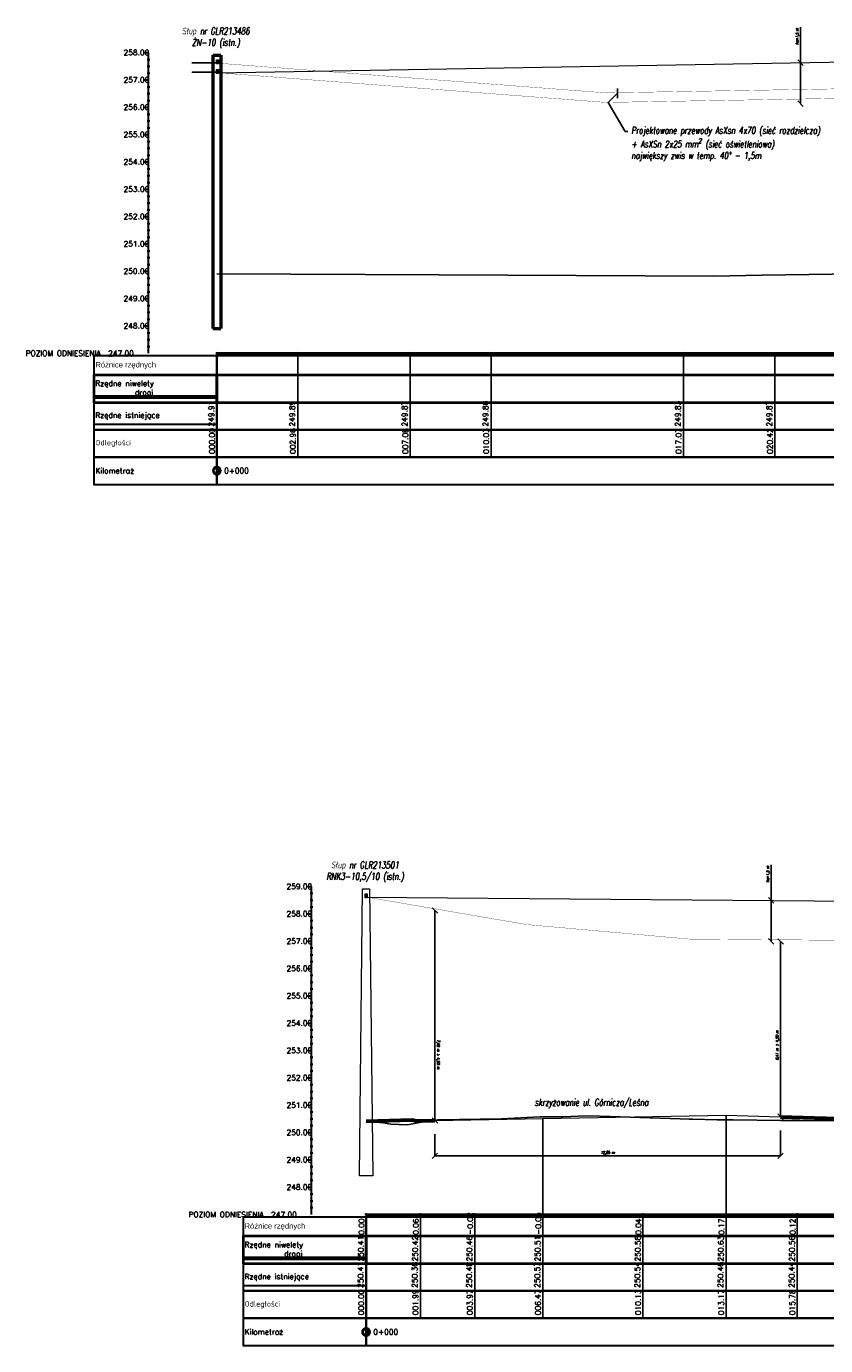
# Model space of a CAD drawing. Header units: metres. Extents: x 6535164 to 6537212, y 5563307 to 5565590.
# Tile 11 of 24: x 6537109 to 6537138, y 5563566 to 5563614. Entities that reach past the tile are written whole.
import ezdxf
from ezdxf import colors
from ezdxf.entities.mleader import LeaderData, LeaderLine
from ezdxf.lldxf.tags import DXFTag
from ezdxf.math import Vec2, Vec3

# ---------------------------------------------------------------- set-up
doc = ezdxf.new("R2010")
doc.units = ezdxf.units.M
doc.linetypes.add('CIĄGłA', pattern=[0])
for name, color, linetype in [('C-DROGI-PROFILE', 7, 'Continuous'), ('C-DROGI-PROFILE-ETYKIETY', 7, 'Continuous'), ('C-DROGI-PROFILE-WIDOKI', 7, 'Continuous'), ('C-DROGI-PROFILE-WIDOKI-ETYKIETY', 7, 'Continuous'), ('ELE TD', 7, 'Continuous'), ('SCHEMATY_ELE', 7, 'Continuous')]:
    doc.layers.add(name, color=color, linetype=linetype)
doc.layers.add('ELE', color=7, linetype='Continuous', lineweight=35)
doc.styles.add('MtXpl_Microsoft_Sans', font='micross.ttf')
doc.styles.add('Romans_0.9', font='romans.shx', dxfattribs={"width": 0.75, "oblique": 9, "height": 0.1})
doc.styles.get("Standard").update_dxf_attribs({"font": 'simplex.shx'})
tags = doc.linetypes.add('AsXSn 4x25', pattern='A,10,-1.5,["4x25",Standard,S=0.75,R=0,X=-1.15,Y=-0.375],-1.5', length=13).pattern_tags.tags
tags[6] = DXFTag(74, 10)
doc.dimstyles.new('ISO-25', dxfattribs={"dimtxt": 2.5, "dimasz": 2.5, "dimexe": 1.25, "dimexo": 0.625, "dimtad": 1, "dimtxsty": 'Standard', "dimcen": 2.5, "dimadec": 0, "dimazin": 0, "dimtfac": 1, "dimtmove": 0, "dimatfit": 3, "dimfxl": 1, "dimarcsym": 0})

# ---------------------------------------------------------------- blocks, each defined once
blk = doc.blocks.new('_OBLIQUE')
at = {"color": 0, "linetype": 'ByBlock', "lineweight": -2}
for p, q in [((-0.5, -0.5), (0.5, 0.5)), ((0, 0), (0, 0))]:
    blk.add_line(p, q, dxfattribs=at)
blk = doc.blocks.new('*D132')
at = {"layer": 'Defpoints', "color": 0, "linetype": 'Continuous', "lineweight": 50, "transparency": 16777216}
for p in [(6537137.224, 5563612.863), (6537137.235, 5563612.863), (6537137.224, 5563611.363)]:
    blk.add_point(p, dxfattribs=at)
at = {"layer": 'ELE TD', "color": 0, "linetype": 'Continuous', "lineweight": -2, "transparency": 16777216}
for p, q in [((6537137.235, 5563612.863), (6537137.235, 5563614.16)), ((6537137.224, 5563612.863), (6537137.235, 5563612.863)), ((6537137.235, 5563611.363), (6537137.235, 5563612.863))]:
    blk.add_line(p, q, dxfattribs=at)
at = {"layer": 'ELE TD', "color": 0, "linetype": 'Continuous', "lineweight": -2, "transparency": 16777216, "xscale": 0.2, "yscale": 0.2, "zscale": 0.2}
for p, rotation in [((6537137.235, 5563612.863), 90), ((6537137.235, 5563611.363), 270)]:
    blk.add_blockref('_OBLIQUE', p, dxfattribs=dict(at, rotation=rotation))
at = {"layer": 'ELE TD', "color": 0, "linetype": 'Continuous', "lineweight": 18, "transparency": 16777216, "insert": (6537137.126, 5563613.825), "char_height": 0.1, "attachment_point": 5, "rotation": 90, "style": 'Romans_0.9'}
blk.add_mtext('f{\\H0.7x;\\S^ 40;}=1,5 m', dxfattribs=at)
blk = doc.blocks.new('*D133')
at = {"layer": 'Defpoints', "color": 0, "linetype": 'Continuous', "lineweight": 50, "transparency": 16777216}
for p in [(6537136.151, 5563582.211), (6537136.162, 5563582.211), (6537136.151, 5563580.711)]:
    blk.add_point(p, dxfattribs=at)
at = {"layer": 'ELE TD', "color": 0, "linetype": 'Continuous', "lineweight": -2, "transparency": 16777216}
for p, q in [((6537136.162, 5563582.211), (6537136.162, 5563583.507)), ((6537136.151, 5563582.211), (6537136.162, 5563582.211)), ((6537136.162, 5563580.711), (6537136.162, 5563582.211))]:
    blk.add_line(p, q, dxfattribs=at)
at = {"layer": 'ELE TD', "color": 0, "linetype": 'Continuous', "lineweight": -2, "transparency": 16777216, "xscale": 0.2, "yscale": 0.2, "zscale": 0.2}
for p, rotation in [((6537136.162, 5563582.211), 90), ((6537136.162, 5563580.711), 270)]:
    blk.add_blockref('_OBLIQUE', p, dxfattribs=dict(at, rotation=rotation))
at = {"layer": 'ELE TD', "color": 0, "linetype": 'Continuous', "lineweight": 18, "transparency": 16777216, "insert": (6537136.052, 5563583.172), "char_height": 0.1, "attachment_point": 5, "rotation": 90, "style": 'Romans_0.9'}
blk.add_mtext('f{\\H0.7x;\\S^ 40;}=1,5 m', dxfattribs=at)
blk = doc.blocks.new('*D134')
at = {"layer": 'Defpoints', "color": 0, "linetype": 'Continuous', "lineweight": 50, "transparency": 16777216}
for p in [(6537136.508, 5563580.707), (6537136.503, 5563574.294), (6537136.504, 5563574.294)]:
    blk.add_point(p, dxfattribs=at)
at = {"layer": 'ELE TD', "color": 0, "linetype": 'Continuous', "lineweight": -2, "transparency": 16777216}
for p, q in [((6537136.509, 5563580.707), (6537136.504, 5563574.294)), ((6537136.508, 5563580.707), (6537136.509, 5563580.707)), ((6537136.503, 5563574.294), (6537136.504, 5563574.294))]:
    blk.add_line(p, q, dxfattribs=at)
at = {"layer": 'ELE TD', "color": 0, "linetype": 'Continuous', "lineweight": -2, "transparency": 16777216, "xscale": 0.2, "yscale": 0.2, "zscale": 0.2}
for p, rotation in [((6537136.509, 5563580.707), 89.96115750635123), ((6537136.504, 5563574.294), 269.9611575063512)]:
    blk.add_blockref('_OBLIQUE', p, dxfattribs=dict(at, rotation=rotation))
at = {"layer": 'ELE TD', "color": 0, "linetype": 'Continuous', "lineweight": 18, "transparency": 16777216, "insert": (6537136.396, 5563576.912), "char_height": 0.1, "attachment_point": 5, "rotation": 89.9612, "style": 'Romans_0.9'}
blk.add_mtext('6,41 m > 4,50 m', dxfattribs=at)
blk = doc.blocks.new('*D135')
at = {"layer": 'Defpoints', "color": 0, "linetype": 'Continuous', "lineweight": 50, "transparency": 16777216}
for p in [(6537123.857, 5563581.841), (6537123.86, 5563581.841), (6537123.858, 5563574.153)]:
    blk.add_point(p, dxfattribs=at)
at = {"layer": 'ELE TD', "color": 0, "linetype": 'Continuous', "lineweight": -2, "transparency": 16777216}
for p, q in [((6537123.857, 5563581.841), (6537123.86, 5563581.841)), ((6537123.86, 5563574.153), (6537123.86, 5563581.841)), ((6537123.858, 5563574.153), (6537123.86, 5563574.153))]:
    blk.add_line(p, q, dxfattribs=at)
at = {"layer": 'ELE TD', "color": 0, "linetype": 'Continuous', "lineweight": -2, "transparency": 16777216, "xscale": 0.2, "yscale": 0.2, "zscale": 0.2}
for p, rotation in [((6537123.86, 5563581.841), 90.00217935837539), ((6537123.86, 5563574.153), 270.0021793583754)]:
    blk.add_blockref('_OBLIQUE', p, dxfattribs=dict(at, rotation=rotation))
at = {"layer": 'ELE TD', "color": 0, "linetype": 'Continuous', "lineweight": 18, "transparency": 16777216, "insert": (6537123.969, 5563576.566), "char_height": 0.1, "attachment_point": 5, "rotation": 270.0022, "style": 'Romans_0.9'}
blk.add_mtext('7,69 m > 4,50 m', dxfattribs=at)
blk = doc.blocks.new('*D136')
at = {"layer": 'Defpoints', "color": 0, "linetype": 'Continuous', "lineweight": 50, "transparency": 16777216}
for p in [(6537123.858, 5563574.153), (6537136.503, 5563574.294), (6537123.858, 5563572.861)]:
    blk.add_point(p, dxfattribs=at)
at = {"layer": 'ELE TD', "color": 0, "linetype": 'Continuous', "lineweight": -2, "transparency": 16777216}
for p, q in [((6537123.858, 5563573.653), (6537123.858, 5563572.861)), ((6537136.503, 5563573.794), (6537136.503, 5563572.861)), ((6537136.503, 5563572.861), (6537123.858, 5563572.861))]:
    blk.add_line(p, q, dxfattribs=at)
at = {"layer": 'ELE TD', "color": 0, "linetype": 'Continuous', "lineweight": -2, "transparency": 16777216, "xscale": 0.2, "yscale": 0.2, "zscale": 0.2, "rotation": 180}
blk.add_blockref('_OBLIQUE', (6537123.858, 5563572.861), dxfattribs=at)
at = {"layer": 'ELE TD', "color": 0, "linetype": 'Continuous', "lineweight": -2, "transparency": 16777216, "xscale": 0.2, "yscale": 0.2, "zscale": 0.2}
blk.add_blockref('_OBLIQUE', (6537136.503, 5563572.861), dxfattribs=at)
at = {"layer": 'ELE TD', "color": 0, "linetype": 'Continuous', "lineweight": 18, "transparency": 16777216, "insert": (6537130.181, 5563572.971), "char_height": 0.1, "attachment_point": 5, "style": 'Romans_0.9'}
blk.add_mtext('12,65 m', dxfattribs=at)

msp = doc.modelspace()

# ---------------------------------------------------------------- hatches: boundary and pattern name
at = {"linetype": 'ByBlock', "lineweight": -2}
for points in [[(6537115.879, 5563598.038), (6537115.879, 5563598.081, 0.414214), (6537115.729, 5563597.931, 0.414214), (6537115.879, 5563597.781), (6537115.879, 5563597.824, -0.414214), (6537115.772, 5563597.931, -0.414214)], [(6537115.879, 5563597.824, 0.414214), (6537115.986, 5563597.931, 0.414214), (6537115.879, 5563598.038)], [(6537121.34, 5563566.526), (6537121.34, 5563566.569, 0.414214), (6537121.19, 5563566.419, 0.414214), (6537121.34, 5563566.269), (6537121.34, 5563566.312, -0.414214), (6537121.233, 5563566.419, -0.414214)], [(6537121.34, 5563566.312, 0.414214), (6537121.447, 5563566.419, 0.414214), (6537121.34, 5563566.526)]]:
    msp.add_hatch(color=0, dxfattribs=at).paths.add_polyline_path(points)
at = {"layer": 'ELE', "lineweight": 18}
h = msp.add_hatch(color=7, dxfattribs=at)
h.dxf.hatch_style = 1
h.paths.add_polyline_path([(6537115.899, 5563612.944), (6537115.899, 5563612.934, 0.414214), (6537115.904, 5563612.939, 0.414214)])
h.paths.add_polyline_path([(6537115.899, 5563612.944, 0.414214), (6537115.894, 5563612.939, 0.414214), (6537115.899, 5563612.934)])
at = {"layer": 'ELE', "linetype": 'CIĄGłA', "lineweight": 18}
h = msp.add_hatch(color=7, dxfattribs=at)
h.dxf.hatch_style = 1
h.paths.add_polyline_path([(6537115.862, 5563612.849), (6537115.862, 5563612.859), (6537114.97, 5563612.859), (6537114.97, 5563612.849)])
h = msp.add_hatch(color=7, dxfattribs=at)
h.dxf.hatch_style = 1
h.paths.add_polyline_path([(6537115.862, 5563612.499), (6537115.862, 5563612.509), (6537114.97, 5563612.509), (6537114.97, 5563612.499)])
at = {"layer": 'ELE', "lineweight": 18}
h = msp.add_hatch(color=7, dxfattribs=at)
h.dxf.hatch_style = 1
h.paths.add_polyline_path([(6537115.899, 5563612.594), (6537115.899, 5563612.584, 0.414214), (6537115.904, 5563612.589, 0.414214)])
h.paths.add_polyline_path([(6537115.899, 5563612.594, 0.414214), (6537115.894, 5563612.589, 0.414214), (6537115.899, 5563612.584)])
h = msp.add_hatch(color=7, dxfattribs=at)
h.dxf.hatch_style = 1
h.paths.add_polyline_path([(6537121.34, 5563582.432), (6537121.34, 5563582.422, 0.414214), (6537121.345, 5563582.427, 0.414214)])
h.paths.add_polyline_path([(6537121.34, 5563582.432, 0.414214), (6537121.335, 5563582.427, 0.414214), (6537121.34, 5563582.422)])

# ---------------------------------------------------------------- linework, layer by layer
at = {"lineweight": 50}
for p, q in [((6537115.733, 5563613.139), (6537115.733, 5563603.139)), ((6537115.733, 5563613.139), (6537116.025, 5563613.139)), ((6537116.025, 5563613.139), (6537116.025, 5563603.139)), ((6537115.733, 5563603.139), (6537116.025, 5563603.139))]:
    msp.add_line(p, q, dxfattribs=at)
at = {"color": 0, "linetype": 'ByBlock', "lineweight": -2}
for p, q in [((6537115.879, 5563598.038), (6537115.879, 5563598.081)), ((6537115.879, 5563598.038), (6537115.879, 5563597.824)), ((6537115.879, 5563597.824), (6537115.879, 5563597.781)), ((6537121.34, 5563566.526), (6537121.34, 5563566.569)), ((6537121.34, 5563566.526), (6537121.34, 5563566.312)), ((6537121.34, 5563566.312), (6537121.34, 5563566.269))]:
    msp.add_line(p, q, dxfattribs=at)
for centre, radius in [((6537115.879, 5563597.931), 0.15), ((6537115.879, 5563597.931), 0.107), ((6537121.34, 5563566.419), 0.15), ((6537121.34, 5563566.419), 0.107)]:
    msp.add_circle(centre, radius, dxfattribs=at)
at = {"layer": 'C-DROGI-PROFILE', "color": 94, "linetype": 'Continuous', "lineweight": -3}
for p, q in [((6537135.829, 5563605.092), (6537149.03, 5563605.235)), ((6537115.879, 5563605.141), (6537124.016, 5563605.099)), ((6537124.016, 5563605.099), (6537134.051, 5563605.054)), ((6537134.051, 5563605.054), (6537135.829, 5563605.092)), ((6537128.556, 5563574.287), (6537129.118, 5563574.31)), ((6537129.118, 5563574.31), (6537129.544, 5563574.321)), ((6537129.544, 5563574.321), (6537132.828, 5563574.219)), ((6537121.34, 5563574.127), (6537121.961, 5563574.067)), ((6537121.961, 5563574.067), (6537122.24, 5563574.018)), ((6537122.24, 5563574.018), (6537122.856, 5563573.996)), ((6537122.856, 5563573.996), (6537123.373, 5563574.089)), ((6537123.373, 5563574.089), (6537123.659, 5563574.151)), ((6537123.659, 5563574.151), (6537123.774, 5563574.17)), ((6537123.774, 5563574.17), (6537123.865, 5563574.174)), ((6537123.865, 5563574.174), (6537123.964, 5563574.176)), ((6537123.964, 5563574.176), (6537126.292, 5563574.216)), ((6537126.292, 5563574.216), (6537127.695, 5563574.285)), ((6537127.695, 5563574.285), (6537128.556, 5563574.287)), ((6537132.828, 5563574.219), (6537133.157, 5563574.207)), ((6537133.157, 5563574.207), (6537133.293, 5563574.204)), ((6537133.293, 5563574.204), (6537134.191, 5563574.186)), ((6537134.191, 5563574.186), (6537134.762, 5563574.175)), ((6537134.762, 5563574.175), (6537134.771, 5563574.175)), ((6537134.771, 5563574.175), (6537136.511, 5563574.158)), ((6537136.511, 5563574.158), (6537137.206, 5563574.157)), ((6537137.206, 5563574.157), (6537140.189, 5563574.144))]:
    msp.add_line(p, q, dxfattribs=at)
at = {"layer": 'C-DROGI-PROFILE', "color": 10, "linetype": 'Continuous', "lineweight": 60}
for p, q in [((6537121.34, 5563574.127), (6537123.03, 5563574.18)), ((6537123.03, 5563574.18), (6537123.18, 5563574.139)), ((6537123.18, 5563574.139), (6537123.858, 5563574.153)), ((6537136.503, 5563574.294), (6537139.7, 5563574.198))]:
    msp.add_line(p, q, dxfattribs=at)
at = {"layer": 'C-DROGI-PROFILE-ETYKIETY', "color": 8, "linetype": 'Continuous', "lineweight": -3}
for p, q in [((6537134.511, 5563574.354), (6537134.511, 5563570.719)), ((6537127.807, 5563574.232), (6537127.807, 5563570.719))]:
    msp.add_line(p, q, dxfattribs=at)
at = {"layer": 'C-DROGI-PROFILE-WIDOKI', "color": 7, "linetype": 'Continuous', "lineweight": 30}
for p, q in [((6537113.23, 5563613.231), (6537113.38, 5563613.231)), ((6537113.33, 5563612.981), (6537113.43, 5563612.981)), ((6537113.38, 5563602.231), (6537113.38, 5563613.231)), ((6537113.33, 5563612.731), (6537113.43, 5563612.731)), ((6537113.33, 5563612.481), (6537113.43, 5563612.481)), ((6537113.23, 5563612.231), (6537113.38, 5563612.231)), ((6537113.33, 5563611.981), (6537113.43, 5563611.981)), ((6537113.33, 5563611.731), (6537113.43, 5563611.731)), ((6537113.33, 5563611.481), (6537113.43, 5563611.481)), ((6537113.23, 5563611.231), (6537113.38, 5563611.231)), ((6537113.33, 5563610.981), (6537113.43, 5563610.981)), ((6537113.33, 5563610.731), (6537113.43, 5563610.731)), ((6537113.23, 5563610.231), (6537113.38, 5563610.231)), ((6537113.33, 5563610.481), (6537113.43, 5563610.481)), ((6537113.33, 5563609.981), (6537113.43, 5563609.981)), ((6537113.33, 5563609.731), (6537113.43, 5563609.731)), ((6537113.23, 5563609.231), (6537113.38, 5563609.231)), ((6537113.33, 5563609.481), (6537113.43, 5563609.481)), ((6537113.33, 5563608.981), (6537113.43, 5563608.981)), ((6537113.33, 5563608.731), (6537113.43, 5563608.731)), ((6537113.23, 5563608.231), (6537113.38, 5563608.231)), ((6537113.33, 5563608.481), (6537113.43, 5563608.481)), ((6537113.33, 5563607.981), (6537113.43, 5563607.981)), ((6537113.33, 5563607.731), (6537113.43, 5563607.731)), ((6537113.23, 5563607.231), (6537113.38, 5563607.231)), ((6537113.33, 5563607.481), (6537113.43, 5563607.481)), ((6537113.33, 5563606.981), (6537113.43, 5563606.981)), ((6537113.33, 5563606.731), (6537113.43, 5563606.731)), ((6537113.23, 5563606.231), (6537113.38, 5563606.231)), ((6537113.33, 5563606.481), (6537113.43, 5563606.481)), ((6537113.33, 5563605.981), (6537113.43, 5563605.981)), ((6537113.33, 5563605.731), (6537113.43, 5563605.731)), ((6537113.23, 5563605.231), (6537113.38, 5563605.231)), ((6537113.33, 5563605.481), (6537113.43, 5563605.481)), ((6537113.33, 5563604.981), (6537113.43, 5563604.981)), ((6537113.33, 5563604.731), (6537113.43, 5563604.731)), ((6537113.23, 5563604.231), (6537113.38, 5563604.231)), ((6537113.33, 5563604.481), (6537113.43, 5563604.481)), ((6537113.33, 5563603.981), (6537113.43, 5563603.981)), ((6537113.33, 5563603.731), (6537113.43, 5563603.731)), ((6537113.33, 5563603.481), (6537113.43, 5563603.481)), ((6537113.23, 5563603.231), (6537113.38, 5563603.231)), ((6537113.33, 5563602.981), (6537113.43, 5563602.981)), ((6537113.33, 5563602.731), (6537113.43, 5563602.731)), ((6537113.33, 5563602.481), (6537113.43, 5563602.481)), ((6537115.879, 5563601.431), (6537115.879, 5563602.131)), ((6537115.879, 5563599.431), (6537115.879, 5563600.431)), ((6537115.879, 5563598.431), (6537115.879, 5563599.431)), ((6537115.879, 5563597.431), (6537115.879, 5563598.431)), ((6537119.193, 5563582.719), (6537119.343, 5563582.719)), ((6537119.343, 5563570.719), (6537119.343, 5563582.719)), ((6537119.293, 5563582.469), (6537119.393, 5563582.469)), ((6537119.293, 5563582.219), (6537119.393, 5563582.219)), ((6537119.193, 5563581.719), (6537119.343, 5563581.719)), ((6537119.293, 5563581.969), (6537119.393, 5563581.969)), ((6537119.293, 5563581.469), (6537119.393, 5563581.469)), ((6537119.293, 5563581.219), (6537119.393, 5563581.219)), ((6537119.193, 5563580.719), (6537119.343, 5563580.719)), ((6537119.293, 5563580.969), (6537119.393, 5563580.969)), ((6537119.293, 5563580.469), (6537119.393, 5563580.469)), ((6537119.293, 5563580.219), (6537119.393, 5563580.219)), ((6537119.193, 5563579.719), (6537119.343, 5563579.719)), ((6537119.293, 5563579.969), (6537119.393, 5563579.969)), ((6537119.293, 5563579.469), (6537119.393, 5563579.469)), ((6537119.293, 5563579.219), (6537119.393, 5563579.219)), ((6537119.193, 5563578.719), (6537119.343, 5563578.719)), ((6537119.293, 5563578.969), (6537119.393, 5563578.969)), ((6537119.293, 5563578.469), (6537119.393, 5563578.469)), ((6537119.293, 5563578.219), (6537119.393, 5563578.219)), ((6537119.193, 5563577.719), (6537119.343, 5563577.719)), ((6537119.293, 5563577.969), (6537119.393, 5563577.969)), ((6537119.293, 5563577.469), (6537119.393, 5563577.469)), ((6537119.293, 5563577.219), (6537119.393, 5563577.219)), ((6537119.193, 5563576.719), (6537119.343, 5563576.719)), ((6537119.293, 5563576.969), (6537119.393, 5563576.969)), ((6537119.293, 5563576.469), (6537119.393, 5563576.469)), ((6537119.293, 5563576.219), (6537119.393, 5563576.219)), ((6537119.293, 5563575.969), (6537119.393, 5563575.969)), ((6537119.193, 5563575.719), (6537119.343, 5563575.719)), ((6537119.293, 5563575.469), (6537119.393, 5563575.469)), ((6537119.293, 5563575.219), (6537119.393, 5563575.219)), ((6537119.293, 5563574.969), (6537119.393, 5563574.969)), ((6537119.193, 5563574.719), (6537119.343, 5563574.719)), ((6537119.293, 5563574.469), (6537119.393, 5563574.469)), ((6537119.293, 5563574.219), (6537119.393, 5563574.219)), ((6537119.293, 5563573.969), (6537119.393, 5563573.969)), ((6537119.193, 5563573.719), (6537119.343, 5563573.719)), ((6537119.293, 5563573.469), (6537119.393, 5563573.469)), ((6537119.293, 5563573.219), (6537119.393, 5563573.219)), ((6537119.293, 5563572.969), (6537119.393, 5563572.969)), ((6537119.193, 5563572.719), (6537119.343, 5563572.719)), ((6537119.293, 5563572.469), (6537119.393, 5563572.469)), ((6537119.293, 5563572.219), (6537119.393, 5563572.219)), ((6537119.293, 5563571.969), (6537119.393, 5563571.969)), ((6537119.193, 5563571.719), (6537119.343, 5563571.719)), ((6537119.293, 5563571.469), (6537119.393, 5563571.469)), ((6537119.293, 5563571.219), (6537119.393, 5563571.219)), ((6537119.293, 5563570.969), (6537119.393, 5563570.969)), ((6537121.34, 5563569.919), (6537121.34, 5563570.619)), ((6537121.34, 5563567.919), (6537121.34, 5563568.919)), ((6537121.34, 5563566.919), (6537121.34, 5563567.919)), ((6537121.34, 5563565.919), (6537121.34, 5563566.919))]:
    msp.add_line(p, q, dxfattribs=at)
at = {"layer": 'C-DROGI-PROFILE-WIDOKI', "color": 7, "linetype": 'Continuous', "lineweight": 40}
for p, q in [((6537115.879, 5563602.231), (6537158.549, 5563602.231)), ((6537121.34, 5563570.719), (6537150.962, 5563570.719))]:
    msp.add_line(p, q, dxfattribs=at)
at = {"layer": 'C-DROGI-PROFILE-WIDOKI', "color": 1, "linetype": 'Continuous', "lineweight": 30}
for p, q in [((6537115.879, 5563600.431), (6537115.879, 5563601.431)), ((6537121.34, 5563568.919), (6537121.34, 5563569.919))]:
    msp.add_line(p, q, dxfattribs=at)
at = {"layer": 'C-DROGI-PROFILE-WIDOKI', "color": 14, "linetype": 'Continuous', "lineweight": 60}
for p, q in [((6537111.379, 5563600.631), (6537115.879, 5563600.631)), ((6537116.84, 5563569.119), (6537121.34, 5563569.119))]:
    msp.add_line(p, q, dxfattribs=at)
at = {"layer": 'C-DROGI-PROFILE-WIDOKI', "color": 104, "linetype": 'Continuous', "lineweight": 30}
for p, q in [((6537111.379, 5563599.631), (6537115.879, 5563599.631)), ((6537116.84, 5563568.119), (6537121.34, 5563568.119))]:
    msp.add_line(p, q, dxfattribs=at)
at = {"layer": 'C-DROGI-PROFILE-WIDOKI', "color": 7, "linetype": 'Continuous', "lineweight": 30}
for points in [[(6537115.879, 5563601.431), (6537115.879, 5563602.131), (6537111.379, 5563602.131), (6537111.379, 5563601.431)], [(6537115.879, 5563601.431), (6537158.549, 5563601.431), (6537158.549, 5563602.131), (6537115.879, 5563602.131)], [(6537115.879, 5563599.431), (6537115.879, 5563600.431), (6537111.379, 5563600.431), (6537111.379, 5563599.431)], [(6537115.879, 5563599.431), (6537158.549, 5563599.431), (6537158.549, 5563600.431), (6537115.879, 5563600.431)], [(6537115.879, 5563598.431), (6537115.879, 5563599.431), (6537111.379, 5563599.431), (6537111.379, 5563598.431)], [(6537115.879, 5563598.431), (6537158.549, 5563598.431), (6537158.549, 5563599.431), (6537115.879, 5563599.431)], [(6537115.879, 5563597.431), (6537115.879, 5563598.431), (6537111.379, 5563598.431), (6537111.379, 5563597.431)], [(6537115.879, 5563597.431), (6537158.549, 5563597.431), (6537158.549, 5563598.431), (6537115.879, 5563598.431)], [(6537121.34, 5563569.919), (6537121.34, 5563570.619), (6537116.84, 5563570.619), (6537116.84, 5563569.919)], [(6537121.34, 5563569.919), (6537150.962, 5563569.919), (6537150.962, 5563570.619), (6537121.34, 5563570.619)], [(6537121.34, 5563567.919), (6537121.34, 5563568.919), (6537116.84, 5563568.919), (6537116.84, 5563567.919)], [(6537121.34, 5563567.919), (6537150.962, 5563567.919), (6537150.962, 5563568.919), (6537121.34, 5563568.919)], [(6537121.34, 5563566.919), (6537121.34, 5563567.919), (6537116.84, 5563567.919), (6537116.84, 5563566.919)], [(6537121.34, 5563566.919), (6537150.962, 5563566.919), (6537150.962, 5563567.919), (6537121.34, 5563567.919)], [(6537121.34, 5563565.919), (6537121.34, 5563566.919), (6537116.84, 5563566.919), (6537116.84, 5563565.919)], [(6537121.34, 5563565.919), (6537150.962, 5563565.919), (6537150.962, 5563566.919), (6537121.34, 5563566.919)]]:
    msp.add_3dface(points, dxfattribs=at)
at = {"layer": 'C-DROGI-PROFILE-WIDOKI', "color": 1, "linetype": 'Continuous', "lineweight": 40}
for points in [[(6537115.879, 5563600.431), (6537115.879, 5563601.431), (6537111.379, 5563601.431), (6537111.379, 5563600.431)], [(6537115.879, 5563600.431), (6537158.549, 5563600.431), (6537158.549, 5563601.431), (6537115.879, 5563601.431)], [(6537121.34, 5563568.919), (6537121.34, 5563569.919), (6537116.84, 5563569.919), (6537116.84, 5563568.919)], [(6537121.34, 5563568.919), (6537150.962, 5563568.919), (6537150.962, 5563569.919), (6537121.34, 5563569.919)]]:
    msp.add_3dface(points, dxfattribs=at)
at = {"layer": 'C-DROGI-PROFILE-WIDOKI-ETYKIETY', "color": 7, "linetype": 'Continuous', "lineweight": -3}
for p, q in [((6537115.879, 5563602.131), (6537115.879, 5563599.431)), ((6537118.838, 5563602.131), (6537118.838, 5563599.431)), ((6537122.956, 5563602.131), (6537122.956, 5563599.431)), ((6537125.912, 5563602.131), (6537125.912, 5563599.431)), ((6537132.951, 5563602.131), (6537132.951, 5563599.431)), ((6537136.297, 5563602.131), (6537136.297, 5563599.431)), ((6537115.879, 5563598.431), (6537115.879, 5563599.431)), ((6537118.838, 5563598.431), (6537118.838, 5563599.431)), ((6537122.956, 5563598.431), (6537122.956, 5563599.431)), ((6537125.912, 5563598.431), (6537125.912, 5563599.431)), ((6537132.951, 5563598.431), (6537132.951, 5563599.431)), ((6537136.297, 5563598.431), (6537136.297, 5563599.431)), ((6537121.34, 5563570.619), (6537121.34, 5563567.919)), ((6537123.325, 5563570.619), (6537123.325, 5563567.919)), ((6537125.313, 5563570.619), (6537125.313, 5563567.919)), ((6537127.807, 5563570.619), (6537127.807, 5563567.919)), ((6537131.472, 5563570.619), (6537131.472, 5563567.919)), ((6537134.511, 5563570.619), (6537134.511, 5563567.919)), ((6537137.116, 5563570.619), (6537137.116, 5563567.919)), ((6537121.34, 5563566.919), (6537121.34, 5563567.919)), ((6537123.325, 5563566.919), (6537123.325, 5563567.919)), ((6537125.313, 5563566.919), (6537125.313, 5563567.919)), ((6537127.807, 5563566.919), (6537127.807, 5563567.919)), ((6537131.472, 5563566.919), (6537131.472, 5563567.919)), ((6537134.511, 5563566.919), (6537134.511, 5563567.919)), ((6537137.116, 5563566.919), (6537137.116, 5563567.919))]:
    msp.add_line(p, q, dxfattribs=at)
at = {"layer": 'C-DROGI-PROFILE-WIDOKI-ETYKIETY', "color": 6, "linetype": 'Continuous', "lineweight": -3}
for centre in [(6537115.879, 5563602.231), (6537118.838, 5563602.231), (6537122.956, 5563602.231), (6537125.912, 5563602.231), (6537132.951, 5563602.231), (6537136.297, 5563602.231), (6537121.34, 5563570.719), (6537123.325, 5563570.719), (6537125.313, 5563570.719), (6537127.807, 5563570.719), (6537131.472, 5563570.719), (6537134.511, 5563570.719), (6537137.116, 5563570.719)]:
    msp.add_circle(centre, 0.025, dxfattribs=at)
at = {"layer": 'ELE', "color": 7, "linetype": 'CIĄGłA', "lineweight": 18}
for points in [[(6537115.937, 5563612.964), (6537115.937, 5563612.814), (6537115.862, 5563612.814), (6537115.862, 5563612.964)], [(6537115.937, 5563612.614), (6537115.937, 5563612.464), (6537115.862, 5563612.464), (6537115.862, 5563612.614)], [(6537121.214, 5563582.627), (6537121.466, 5563582.627), (6537121.584, 5563572.127), (6537121.096, 5563572.127)], [(6537121.377, 5563582.452), (6537121.377, 5563582.302), (6537121.302, 5563582.302), (6537121.302, 5563582.452)]]:
    msp.add_lwpolyline(points, close=True, dxfattribs=at)
for points in [[(6537114.97, 5563612.874), (6537114.97, 5563612.834)], [(6537115.862, 5563612.859), (6537114.97, 5563612.859)], [(6537115.862, 5563612.849), (6537114.97, 5563612.849)], [(6537114.97, 5563612.524), (6537114.97, 5563612.484)], [(6537115.862, 5563612.509), (6537114.97, 5563612.509)], [(6537115.862, 5563612.499), (6537114.97, 5563612.499)]]:
    msp.add_lwpolyline(points, dxfattribs=at)
at = {"layer": 'ELE TD', "color": 252, "lineweight": 18}
msp.add_line((6537121.34, 5563582.332), (6537150.962, 5563582.089), dxfattribs=at)
at = {"layer": 'ELE TD', "color": 4, "lineweight": 18, "ltscale": 0.25, "const_width": 0.01}
for points in [[(6537115.899, 5563612.844, 0.07032), (6537158.549, 5563613.582)], [(6537121.34, 5563582.332, 0.10127), (6537150.962, 5563582.089)]]:
    msp.add_lwpolyline(points, format="xyb", dxfattribs=at)
at = {"layer": 'ELE TD', "color": 6, "lineweight": 18, "ltscale": 0.25, "const_width": 0.01}
msp.add_lwpolyline([(6537115.899, 5563612.494, 0.07032), (6537158.549, 5563613.232)], format="xyb", dxfattribs=at)
at = {"layer": 'ELE TD', "color": 252, "lineweight": 18}
msp.add_lwpolyline([(6537115.899, 5563612.494), (6537158.549, 5563613.232)], dxfattribs=at)
at = {"layer": 'ELE TD', "color": 7, "linetype": 'AsXSn 4x25', "lineweight": 35}
for points in [[(6537115.899, 5563612.964), (6537115.899, 5563612.844), (6537115.937, 5563612.844)], [(6537115.899, 5563612.614), (6537115.899, 5563612.494), (6537115.937, 5563612.494)], [(6537121.34, 5563582.452), (6537121.34, 5563582.332), (6537121.377, 5563582.332)]]:
    msp.add_lwpolyline(points, dxfattribs=at)
at = {"layer": 'ELE TD', "color": 5, "linetype": 'Continuous', "lineweight": 18, "flags": 128}
msp.add_lwpolyline([(6537123.858, 5563574.153), (6537127.807, 5563574.232), (6537134.511, 5563574.354), (6537136.503, 5563574.294)], dxfattribs=at)

# ---------------------------------------------------------------- texts
at = {"layer": 'C-DROGI-PROFILE-WIDOKI', "color": 7, "lineweight": 30}
for s, p in [('258.00', (6537112.464, 5563613.133)), ('257.00', (6537112.464, 5563612.133)), ('256.00', (6537112.464, 5563611.133)), ('255.00', (6537112.464, 5563610.133)), ('254.00', (6537112.464, 5563609.133)), ('253.00', (6537112.464, 5563608.133)), ('252.00', (6537112.464, 5563607.133)), ('251.00', (6537112.464, 5563606.133)), ('250.00', (6537112.464, 5563605.133)), ('249.00', (6537112.464, 5563604.133)), ('248.00', (6537112.464, 5563603.133)), ('POZIOM ODNIESIENIA  247.00', (6537108.881, 5563602.128)), ('Rzędne istniejące', (6537111.432, 5563599.861)), ('Odległości', (6537111.441, 5563598.859)), ('Kilometraż', (6537111.434, 5563597.833)), ('259.00', (6537118.427, 5563582.62)), ('258.00', (6537118.427, 5563581.62)), ('257.00', (6537118.427, 5563580.62)), ('256.00', (6537118.427, 5563579.62)), ('255.00', (6537118.427, 5563578.62)), ('254.00', (6537118.427, 5563577.62)), ('253.00', (6537118.427, 5563576.62)), ('252.00', (6537118.427, 5563575.62)), ('251.00', (6537118.427, 5563574.62)), ('250.00', (6537118.427, 5563573.62)), ('249.00', (6537118.427, 5563572.62)), ('248.00', (6537118.427, 5563571.62)), ('POZIOM ODNIESIENIA  247.00', (6537114.843, 5563570.616)), ('Rzędne istniejące', (6537116.893, 5563568.349)), ('Odległości', (6537116.901, 5563567.347)), ('Kilometraż', (6537116.894, 5563566.321))]:
    msp.add_text(s, height=0.2, dxfattribs=at).set_placement(p)
at = {"layer": 'C-DROGI-PROFILE-WIDOKI', "color": 7, "lineweight": 30, "style": 'MtXpl_Microsoft_Sans'}
for p in [(6537111.432, 5563601.709), (6537116.892, 5563570.197)]:
    msp.add_text('Różnice rzędnych', height=0.2, dxfattribs=at).set_placement(p)
at = {"layer": 'C-DROGI-PROFILE-WIDOKI', "color": 1, "lineweight": 30}
for s, p in [('Rzędne niwelety', (6537111.432, 5563601.027)), ('drogi', (6537112.878, 5563600.694)), ('Rzędne niwelety', (6537116.893, 5563569.515)), ('drogi', (6537118.338, 5563569.182))]:
    msp.add_text(s, height=0.2, dxfattribs=at).set_placement(p)
at = {"layer": 'C-DROGI-PROFILE-WIDOKI-ETYKIETY', "color": 7, "lineweight": 30}
for s, p in [('249.91', (6537115.776, 5563599.548)), ('249.89', (6537118.734, 5563599.548)), ('249.87', (6537122.852, 5563599.548)), ('249.86', (6537125.808, 5563599.548)), ('249.83', (6537132.848, 5563599.548)), ('249.87', (6537136.193, 5563599.548)), ('000.00', (6537115.801, 5563598.545)), ('002.96', (6537118.759, 5563598.545)), ('007.08', (6537122.877, 5563598.545)), ('010.03', (6537125.833, 5563598.545)), ('017.07', (6537132.873, 5563598.545)), ('020.42', (6537136.218, 5563598.545)), ('250.41', (6537121.236, 5563568.036)), ('250.36', (6537123.221, 5563568.036)), ('250.48', (6537125.21, 5563568.036)), ('250.57', (6537127.704, 5563568.036)), ('250.54', (6537131.369, 5563568.036)), ('250.46', (6537134.408, 5563568.036)), ('250.44', (6537137.012, 5563568.036)), ('000.00', (6537121.261, 5563567.033)), ('001.99', (6537123.246, 5563567.033)), ('003.97', (6537125.234, 5563567.033)), ('006.47', (6537127.729, 5563567.033)), ('010.13', (6537131.393, 5563567.033)), ('013.17', (6537134.432, 5563567.033)), ('015.78', (6537137.037, 5563567.033))]:
    msp.add_text(s, height=0.2, rotation=90, dxfattribs=at).set_placement(p)
for p in [(6537116.143, 5563597.833), (6537121.603, 5563566.32)]:
    msp.add_text('0+000', height=0.2, dxfattribs=at).set_placement(p)
at = {"layer": 'C-DROGI-PROFILE-WIDOKI-ETYKIETY', "color": 1, "lineweight": 30}
for s, p in [('0.00', (6537121.274, 5563569.97)), ('0.06', (6537123.259, 5563569.97)), ('-0.02', (6537125.247, 5563569.973)), ('-0.05', (6537127.741, 5563569.973)), ('0.04', (6537131.406, 5563569.97)), ('0.17', (6537134.445, 5563569.97)), ('0.12', (6537137.05, 5563569.97)), ('250.41', (6537121.249, 5563568.998)), ('250.42', (6537123.234, 5563568.998)), ('250.46', (6537125.222, 5563568.998)), ('250.51', (6537127.716, 5563568.998)), ('250.58', (6537131.381, 5563568.998)), ('250.63', (6537134.42, 5563568.998)), ('250.56', (6537137.025, 5563568.998))]:
    msp.add_text(s, height=0.2, rotation=90, dxfattribs=at).set_placement(p)
at = {"layer": 'ELE TD', "color": 7, "linetype": 'Continuous', "lineweight": 18, "char_height": 0.25, "width": 9.40416, "attachment_point": 8, "style": 'Romans_0.9'}
for s, insert in [('Słup nr GLR213486\\PŻN-10 (istn.)', (6537115.842, 5563613.394)), ('Słup nr GLR213501\\PRNK3-10,5/10 (istn.)', (6537121.302, 5563582.882))]:
    msp.add_mtext(s, dxfattribs=dict(at, insert=insert))
at = {"layer": 'SCHEMATY_ELE', "color": 7, "lineweight": 18, "insert": (6537129.587, 5563574.78), "char_height": 0.25, "attachment_point": 5, "style": 'Romans_0.9'}
msp.add_mtext_dynamic_manual_height_columns('skrzyżowanie ul. Górnicza/Leśna', width=7.84458, gutter_width=12.5, heights=[0], dxfattribs=at)

# ---------------------------------------------------------------- dimensions: what is measured, and where the dimension line sits
at = {"layer": 'ELE TD', "color": 7, "linetype": 'Continuous', "lineweight": 18}
dim = msp.add_linear_dim(base=(6537136.162, 5563582.211), p1=(6537136.151, 5563580.711), p2=(6537136.151, 5563582.211), angle=90, text='f{\\H0.7x;\\S^ 40;}=<>', dimstyle='ISO-25', override={"dimtxt": 0.25, "dimasz": 0.2, "dimexe": 0, "dimexo": 0, "dimgap": 0.05, "dimpost": ' m', "dimtxsty": 'Romans_0.9', "dimblk1": 'OBLIQUE', "dimblk2": 'OBLIQUE', "dimsah": 1, "dimse1": 1}, dxfattribs=at)
dim.commit()
dim.dimension.update_dxf_attribs({"geometry": '*D133', "text_midpoint": (6537136.162, 5563583.172), "dimtype": 161})
for base, p1, p2, angle, picture, middle in [((6537123.86, 5563581.841), (6537123.858, 5563574.153), (6537123.857, 5563581.841), 90.0022, '*D135', (6537123.86, 5563576.566)), ((6537136.504, 5563574.294), (6537136.508, 5563580.707), (6537136.503, 5563574.294), 269.9612, '*D134', (6537136.506, 5563576.912))]:
    dim = msp.add_linear_dim(base=base, p1=p1, p2=p2, angle=angle, dimstyle='ISO-25', override={"dimtxt": 0.25, "dimasz": 0.2, "dimexe": 0, "dimexo": 0, "dimgap": 0.05, "dimpost": ' m > 4,50 m', "dimtxsty": 'Romans_0.9', "dimblk1": 'OBLIQUE', "dimblk2": 'OBLIQUE', "dimsah": 1}, dxfattribs=at)
    dim.commit()
    dim.dimension.update_dxf_attribs({"geometry": picture, "text_midpoint": middle, "dimtype": 161})
dim = msp.add_linear_dim(base=(6537123.8576, 5563572.8613), p1=(6537136.5034, 5563574.2942), p2=(6537123.8576, 5563574.1528), dimstyle='ISO-25', override={"dimtxt": 0.25, "dimasz": 0.2, "dimexe": 0, "dimexo": 0.5, "dimgap": 0.05, "dimpost": ' m', "dimtxsty": 'Romans_0.9', "dimblk1": 'OBLIQUE', "dimblk2": 'OBLIQUE', "dimsah": 1}, dxfattribs=at)
dim.commit()
dim.dimension.update_dxf_attribs({"geometry": '*D136', "text_midpoint": (6537130.1805, 5563572.8613), "dimtype": 160})

# ---------------------------------------------------------------- next in the draw order: leaders
ml = msp.add_multileader_mtext('Standard', dxfattribs=at)
ml.set_content('\\A1;Projektowane przewody AsXsn 4x70 (sieć rozdzielcza) ^J+ AsXSn 2x25 mm{\\H0.7x;\\S2^ ;\\H1.42857x; (sieć oświetleniowa)\\Pnajwiększy zwis w temp. 40%%D - 1,5m}', color=7, style='Romans_0.9')
ml.set_leader_properties()
ml.set_arrow_properties(name='OBLIQUE')
ml.build(insert=Vec2(0, 0))
ml.multileader.update_dxf_attribs({"has_text_frame": 1, "dogleg_length": 0.1, "arrow_head_size": 0.25})
ctx = ml.context
ctx.base_point, ctx.char_height, ctx.arrow_head_size, ctx.landing_gap_size, ctx.plane_origin = Vec3(6537130.917, 5563610.341), 0.25, 0.25, 0.125, Vec3(6537129.97, 5563611.968)
notes = []
notes.append((ctx, [(0, (1, 1, 0), (6537130.817, 5563610.341), (1, 0), 0.1, [(1, [(6537130.542, 5563611.745), (6537130.201, 5563611.405)], 0, [])])]))
ctx.mtext.insert, ctx.mtext.flow_direction = Vec3(6537131.042, 5563610.508), 5
ctx.mtext.has_bg_fill, ctx.mtext.bg_color, ctx.mtext.bg_scale_factor, ctx.mtext.bg_transparency, ctx.mtext.use_window_bg_color = 1, -1027028792, 1.5, 0, 1
for ctx, leaders in notes:
    for number, flags, end, landing, length, lines in leaders:
        leader = LeaderData()
        leader.index, (leader.has_last_leader_line, leader.has_dogleg_vector, leader.attachment_direction) = number, flags
        leader.last_leader_point, leader.dogleg_vector, leader.dogleg_length = Vec3(end), Vec3(landing), length
        for number, points, colour, breaks in lines:
            line = LeaderLine()
            line.index, line.vertices, line.color, line.breaks = number, Vec3.list(points), colors.encode_raw_color(colour), breaks
            leader.lines.append(line)
        ctx.leaders.append(leader)

# ---------------------------------------------------------------- next in the draw order: dimensions: what is measured, and where the dimension line sits
dim = msp.add_linear_dim(base=(6537137.235, 5563612.863), p1=(6537137.224, 5563611.363), p2=(6537137.224, 5563612.863), angle=90, text='f{\\H0.7x;\\S^ 40;}=<>', dimstyle='ISO-25', override={"dimtxt": 0.25, "dimasz": 0.2, "dimexe": 0, "dimexo": 0, "dimgap": 0.05, "dimpost": ' m', "dimtxsty": 'Romans_0.9', "dimblk1": 'OBLIQUE', "dimblk2": 'OBLIQUE', "dimsah": 1, "dimse1": 1}, dxfattribs=at)
dim.commit()
dim.dimension.update_dxf_attribs({"geometry": '*D132', "text_midpoint": (6537137.235, 5563613.825), "dimtype": 161})

doc.saveas('drawing.dxf')
